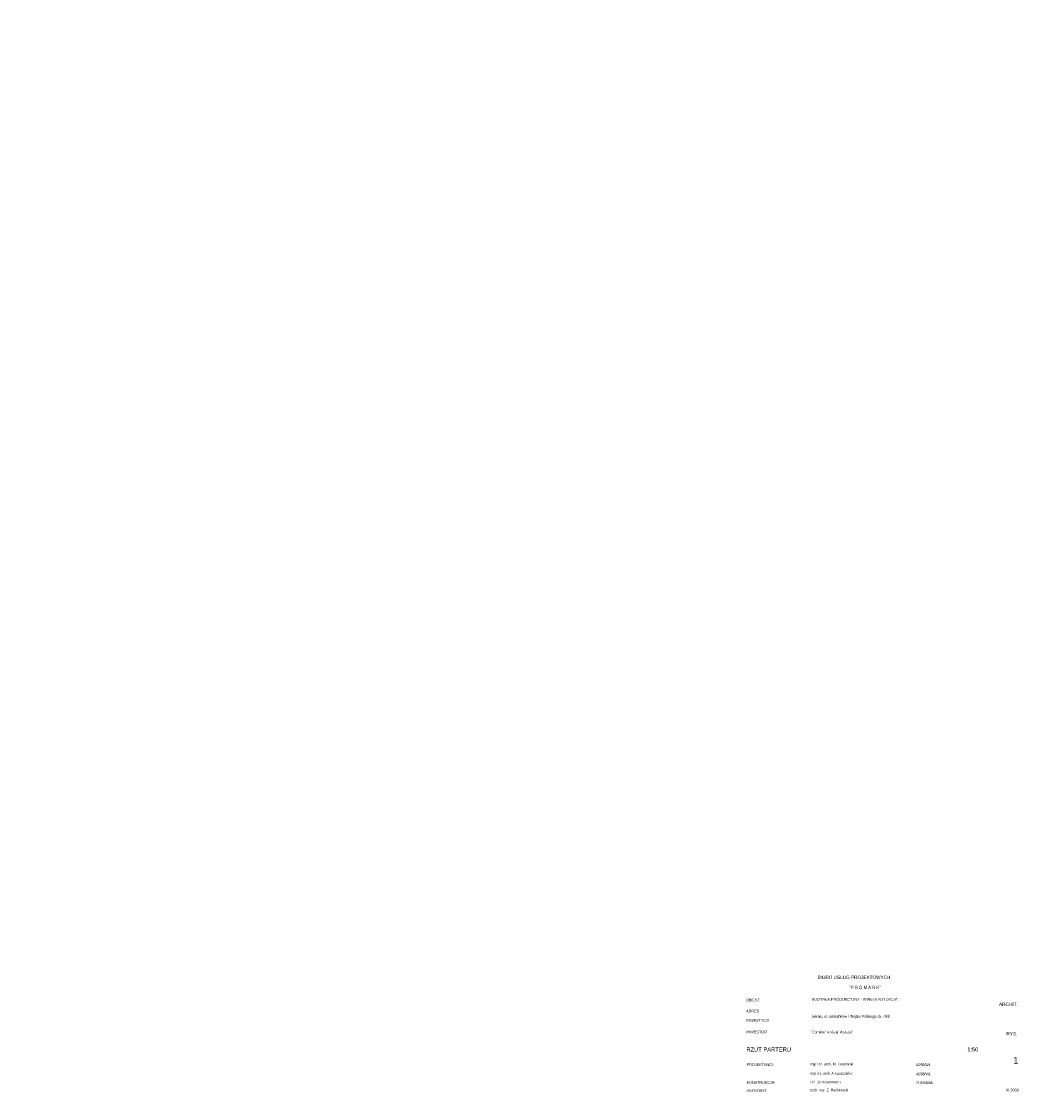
# Paper-space layout 'Layout1' of a CAD drawing. Header units: inches. Extents: x 7368 to 30263, y 5719 to 13940.
# Tile 41 of 44: x 23093 to 24881, y 5719 to 7602. Entities that reach past the tile are written whole.
import ezdxf

# ---------------------------------------------------------------- set-up
doc = ezdxf.new("R2010")
doc.units = ezdxf.units.IN
doc.header["$LTSCALE"] = 2
doc.header["$MEASUREMENT"] = 0
doc.layers.get('DEFPOINTS').update_dxf_attribs({"linetype": 'CONTINUOUS', "lineweight": 15})
doc.layers.add('A CIENKA', color=7, linetype='CONTINUOUS', lineweight=13)
doc.layers.add('ECIANA_PROJEKT', color=7, linetype='CONTINUOUS', lineweight=15)
doc.styles.get("Standard").update_dxf_attribs({"font": 'arial.ttf'})

psp = doc.layouts.get("Layout1")

# ---------------------------------------------------------------- linework, layer by layer
at = {"layer": 'A CIENKA', "color": 7, "linetype": 'Continuous', "const_width": 0.018}
for points in [[(21592.7, 7059.5), (24592.7, 7059.5)], [(24646.7, 7059.5), (24592.7, 7059.5)], [(24592.7, 7059.5), (24592.7, 6514.5)], [(24646.7, 6514.5), (24646.7, 7059.5)], [(21592.7, 6919.5), (24592.7, 6919.5)], [(23392.7, 6919.5), (22792.7, 6919.5)], [(23095.2, 6804.5), (23095.2, 6914.5)], [(23095.2, 6914.5), (23164, 6914.5)], [(23164, 6914.5), (23164, 6804.5)], [(23169, 6804.5), (23169, 6914.5)], [(23169, 6914.5), (23237.7, 6914.5)], [(23237.7, 6914.5), (23237.7, 6804.5)], [(23242.7, 6804.5), (23242.7, 6914.5)], [(23242.7, 6914.5), (23311.5, 6914.5)], [(23311.5, 6914.5), (23311.5, 6804.5)], [(23387.7, 6914.5), (23316.5, 6914.5)], [(23316.5, 6914.5), (23316.5, 6804.5)], [(23387.7, 6804.5), (23387.7, 6914.5)], [(23992.7, 6919.5), (23392.7, 6919.5)], [(23392.7, 6919.5), (23392.7, 6799.5)], [(23392.7, 6799.5), (23392.7, 6919.5)], [(23397.7, 6804.5), (23397.7, 6914.5)], [(23397.7, 6914.5), (23469, 6914.5)], [(23469, 6914.5), (23469, 6804.5)], [(23474, 6804.5), (23474, 6914.5)], [(23474, 6914.5), (23542.7, 6914.5)], [(23542.7, 6914.5), (23542.7, 6804.5)], [(23547.7, 6804.5), (23547.7, 6914.5)], [(23547.7, 6914.5), (23616.5, 6914.5)], [(23616.5, 6914.5), (23616.5, 6804.5)], [(23621.5, 6804.5), (23621.5, 6914.5)], [(23621.5, 6914.5), (23690.2, 6914.5)], [(23690.2, 6914.5), (23690.2, 6804.5)], [(23695.2, 6804.5), (23695.2, 6914.5)], [(23695.2, 6914.5), (23764, 6914.5)], [(23764, 6914.5), (23764, 6804.5)], [(23769, 6804.5), (23769, 6914.5)], [(23769, 6914.5), (23837.7, 6914.5)], [(23837.7, 6914.5), (23837.7, 6804.5)], [(23842.7, 6804.5), (23842.7, 6914.5)], [(23842.7, 6914.5), (23911.5, 6914.5)], [(23911.5, 6914.5), (23911.5, 6804.5)], [(23987.7, 6914.5), (23916.5, 6914.5)], [(23916.5, 6914.5), (23916.5, 6804.5)], [(23987.7, 6804.5), (23987.7, 6914.5)], [(24592.7, 6919.5), (23992.7, 6919.5)], [(23992.7, 6919.5), (23992.7, 6799.5)], [(23992.7, 6799.5), (23992.7, 6919.5)], [(23997.7, 6804.5), (23997.7, 6914.5)], [(23997.7, 6914.5), (24069, 6914.5)], [(24069, 6914.5), (24069, 6804.5)], [(24074, 6804.5), (24074, 6914.5)], [(24074, 6914.5), (24142.7, 6914.5)], [(24142.7, 6914.5), (24142.7, 6804.5)], [(24147.7, 6804.5), (24147.7, 6914.5)], [(24147.7, 6914.5), (24216.5, 6914.5)], [(24216.5, 6914.5), (24216.5, 6804.5)], [(24221.5, 6804.5), (24221.5, 6914.5)], [(24221.5, 6914.5), (24290.2, 6914.5)], [(24290.2, 6914.5), (24290.2, 6804.5)], [(24295.2, 6804.5), (24295.2, 6914.5)], [(24295.2, 6914.5), (24364, 6914.5)], [(24364, 6914.5), (24364, 6804.5)], [(24369, 6804.5), (24369, 6914.5)], [(24369, 6914.5), (24437.7, 6914.5)], [(24437.7, 6914.5), (24437.7, 6804.5)], [(24442.7, 6804.5), (24442.7, 6914.5)], [(24442.7, 6914.5), (24511.5, 6914.5)], [(24511.5, 6914.5), (24511.5, 6804.5)], [(24587.7, 6914.5), (24516.5, 6914.5)], [(24516.5, 6914.5), (24516.5, 6804.5)], [(24587.7, 6804.5), (24587.7, 6914.5)], [(24592.7, 6799.5), (24592.7, 6919.5)], [(21592.7, 6799.5), (24592.7, 6799.5)], [(22792.7, 6799.5), (23392.7, 6799.5)], [(23164, 6804.5), (23095.2, 6804.5)], [(23237.7, 6804.5), (23169, 6804.5)], [(23311.5, 6804.5), (23242.7, 6804.5)], [(23316.5, 6804.5), (23387.7, 6804.5)], [(23392.7, 6799.5), (23992.7, 6799.5)], [(23469, 6804.5), (23397.7, 6804.5)], [(23542.7, 6804.5), (23474, 6804.5)], [(23616.5, 6804.5), (23547.7, 6804.5)], [(23690.2, 6804.5), (23621.5, 6804.5)], [(23764, 6804.5), (23695.2, 6804.5)], [(23837.7, 6804.5), (23769, 6804.5)], [(23911.5, 6804.5), (23842.7, 6804.5)], [(23916.5, 6804.5), (23987.7, 6804.5)], [(23992.7, 6799.5), (24592.7, 6799.5)], [(24069, 6804.5), (23997.7, 6804.5)], [(24142.7, 6804.5), (24074, 6804.5)], [(24216.5, 6804.5), (24147.7, 6804.5)], [(24290.2, 6804.5), (24221.5, 6804.5)], [(24364, 6804.5), (24295.2, 6804.5)], [(24437.7, 6804.5), (24369, 6804.5)], [(24511.5, 6804.5), (24442.7, 6804.5)], [(24516.5, 6804.5), (24587.7, 6804.5)], [(21592.7, 6544.5), (24592.7, 6544.5)], [(24592.7, 6514.5), (24646.7, 6514.5)], [(24359.4, 5943.9), (24359.4, 5718.5)], [(24881, 5943.9), (24359.4, 5943.9)], [(24881, 5718.5), (24881, 5943.9)], [(24359.4, 5899.4), (24881, 5899.4)], [(24473.7, 5820.6), (24473.7, 5899.4)], [(24803.1, 5718.5), (24803.1, 5899.4)], [(24359.4, 5877.6), (24803.1, 5877.6)], [(24359.4, 5842.7), (24803.1, 5842.7)], [(24359.4, 5820.6), (24803.1, 5820.6)], [(24359.4, 5786.4), (24803.1, 5786.4)], [(24473.7, 5718.5), (24473.7, 5786.4)], [(24658.3, 5718.5), (24658.3, 5786.4)], [(24730.3, 5718.5), (24730.3, 5786.4)], [(24803.1, 5740.6), (24881, 5740.6)], [(24359.4, 5718.5), (24881, 5718.5)]]:
    psp.add_lwpolyline(points, dxfattribs=at)
at = {"layer": 'DEFPOINTS', "color": 7, "linetype": 'Continuous', "const_width": 0.018}
for points in [[(24881, 9738.5), (24881, 5718.5)], [(24881, 5718.5), (17781, 5718.5)]]:
    psp.add_lwpolyline(points, dxfattribs=at)
at = {"layer": 'ECIANA_PROJEKT', "color": 141, "linetype": 'Continuous', "const_width": 0.018}
psp.add_lwpolyline([(21348.6, 6514.5), (24881, 6514.5)], dxfattribs=at)

# ---------------------------------------------------------------- texts
at = {"layer": 'A CIENKA', "color": 7}
for s, height, width, p in [('BIURO USŁUG PROJEKTOWYCH', 6.006, 0.890476, (24489.9, 5921.3)), ('"P R O M A R K"', 6.006, 0.705648, (24545.6, 5903.5)), ('OBIEKT', 4.8, 0.872269, (24363.8, 5882)), ('BUDYNEK PRODUKCYJNY - INWENTARYZACJA', 4.805, 0.861111, (24479.8, 5883.4)), ('ARCHIT.', 6.01, 0.904762, (24808, 5873.9)), ('ADRES ', 4.8, 0.852381, (24364.4, 5862.7)), ('Sieradz ul. Zakładników / Wojska Polskiego dz. 79/8', 5, 0.67898, (24479.2, 5853.4)), ('INWESTYCJI', 4.8, 0.851232, (24364.8, 5846.5)), ('INWESTOR', 4.8, 0.925, (24364.6, 5826)), ('"Cornette" Andrzej Możdżeń', 4.805, 0.693768, (24478.4, 5826)), ('RYS.', 6.01, 0.942857, (24821, 5822.3)), ('RZUT PARTERU', 7.207, 0.878571, (24364.9, 5794)), ('1:50', 7.21, 0.9479, (24752.5, 5794.2)), ('PROJEKTANCI:', 4.805, 0.901299, (24365.2, 5768.7)), ('mgr inż. arch. M. Kaniewski', 4.805, 0.733614, (24477.3, 5769.6)), ('42/98/WŁ', 4.8, 0.716571, (24662.2, 5768.4)), ('mgr inż. arch. A. Łuszczyński', 4.805, 0.693557, (24477.3, 5753.4)), ('40/98/WŁ', 4.8, 0.731195, (24662.2, 5752.2)), ('ASYSTENT:', 4.8, 0.898286, (24365.2, 5723.1)), ('KONSTRUKCJA:', 4.805, 0.932773, (24365.2, 5737.2)), ('tech. bud. Z. Raźniewski', 4.805, 0.724739, (24477.3, 5724)), ('inż. Jan Kaczmarek', 4.805, 0.732945, (24477.3, 5738)), ('210/94/WŁ', 4.8, 0.763342, (24662.2, 5736.8)), ('XI.2003', 4.8, 0.826891, (24819.9, 5724))]:
    psp.add_text(s, height=height, dxfattribs=dict(at, width=width)).set_placement(p)
psp.add_text('1', height=11.9, dxfattribs=at).set_placement((24832.9, 5772.7))

doc.saveas('drawing.dxf')
